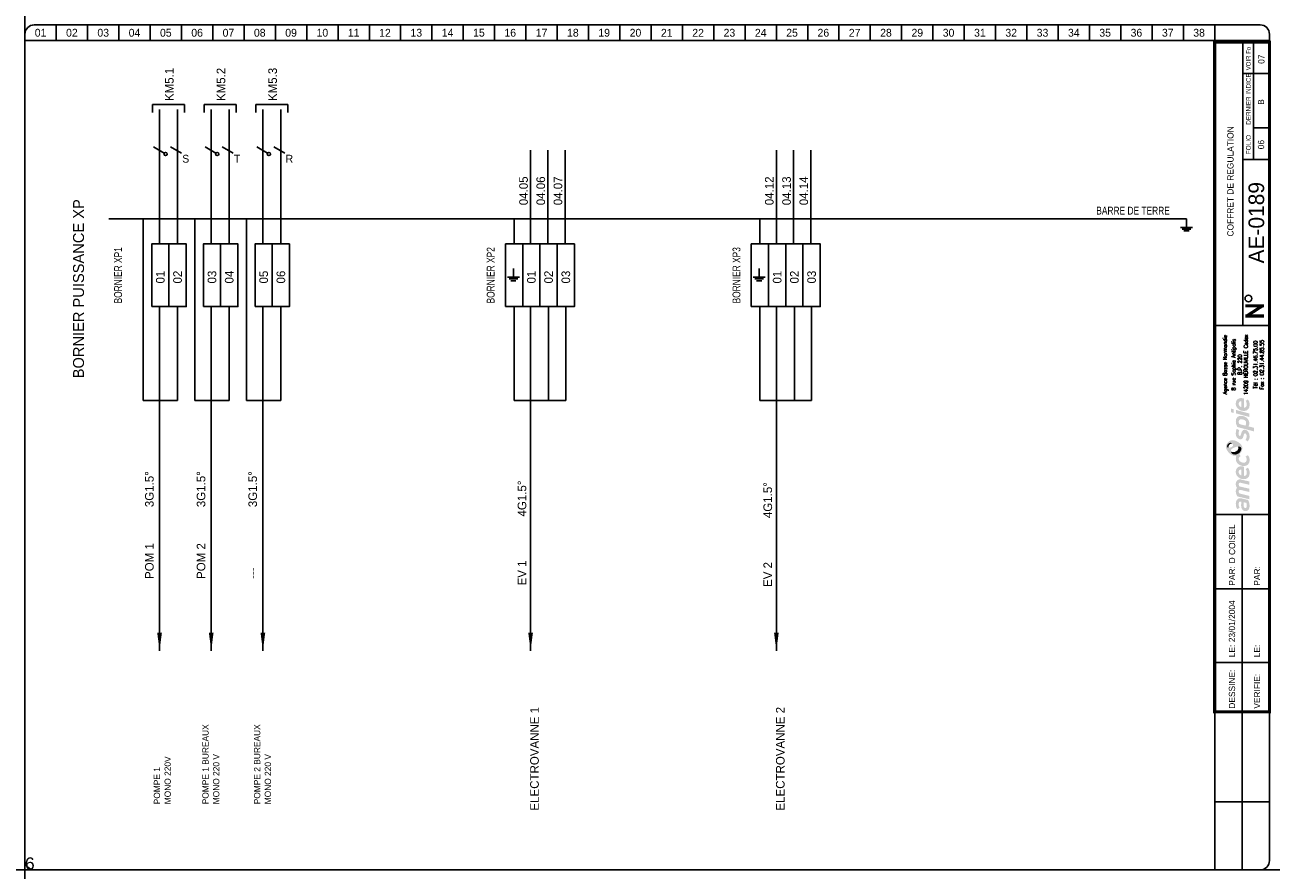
# Model space of a CAD drawing. Header units: millimetres. Extents: x 0 to 4898, y -400 to 270.
# Tile 8 of 11: x 3000 to 3398, y 0 to 270. Entities that reach past the tile are written whole.
import ezdxf
from ezdxf.enums import TextEntityAlignment as Align

# ---------------------------------------------------------------- set-up
doc = ezdxf.new("R2010")
doc.units = ezdxf.units.MM
doc.header["$LTSCALE"] = 25
doc.linetypes.add('CONTINU', pattern=[0])
doc.layers.get('0').update_dxf_attribs({"linetype": 'CONTINUOUS'})
doc.layers.get('Defpoints').update_dxf_attribs({"linetype": 'CONTINUOUS'})
for name, color, linetype in [('TEXTE', 92, 'CONTINU'), ('TRAIFIN', 1, 'CONTINU'), ('TRAIGROS', 40, 'CONTINU'), ('TRAIMOY', 150, 'CONTINU')]:
    doc.layers.add(name, color=color, linetype=linetype)
doc.styles.add('ROMANS8', font='ROMANS8.shx')
doc.styles.add('T1', font='arial.ttf')
doc.styles.add('TXT', font='txt', dxfattribs={"width": 0.8})

# ---------------------------------------------------------------- blocks, each defined once
blk = doc.blocks.new('FDP-DIV-CHU')
at = {"layer": 'TEXTE', "color": 7, "const_width": 1}
for points in [[(392.75, 180.25), (386.75, 180.25)], [(387.25, 177), (392.25, 180.25)], [(392.75, 177), (386.75, 177)]]:
    blk.add_lwpolyline(points, dxfattribs=at)
at = {"layer": 'TEXTE', "color": 7}
blk.add_circle((387.76, 182.59), 1.08, dxfattribs=at)
at = {"layer": 'TRAIFIN', "color": 7}
for p, q in [((7, 270), (7, 265)), ((17, 270), (17, 265)), ((27, 270), (27, 265)), ((37, 270), (37, 265)), ((47, 270), (47, 265)), ((57, 270), (57, 265)), ((67, 270), (67, 265)), ((77, 270), (77, 265)), ((87, 270), (87, 265)), ((97, 270), (97, 265)), ((107, 270), (107, 265)), ((117, 270), (117, 265)), ((127, 270), (127, 265)), ((137, 270), (137, 265)), ((147, 270), (147, 265)), ((157, 270), (157, 265)), ((167, 270), (167, 265)), ((177, 270), (177, 265)), ((187, 270), (187, 265)), ((197, 270), (197, 265)), ((207, 270), (207, 265)), ((217, 270), (217, 265)), ((227, 270), (227, 265)), ((237, 270), (237, 265)), ((247, 270), (247, 265)), ((257, 270), (257, 265)), ((267, 270), (267, 265)), ((277, 270), (277, 265)), ((287, 270), (287, 265)), ((297, 270), (297, 265)), ((307, 270), (307, 265)), ((317, 270), (317, 265)), ((327, 270), (327, 265)), ((337, 270), (337, 265)), ((347, 270), (347, 265)), ((357, 270), (357, 265)), ((367, 270), (367, 265)), ((377, 270), (377, 265)), ((389.41, 227.04), (389.41, 264.5)), ((389.41, 237.09), (393.96, 237.09))]:
    blk.add_line(p, q, dxfattribs=at)
at = {"layer": 'TRAIGROS', "color": 7}
for p, q in [((-3, 267), (-3, 265)), ((0, 270), (391.5, 270)), ((394.5, 267), (394.5, 265)), ((394.5, 265), (-3, 265)), ((394.5, 265), (-3, 265)), ((-3, 265), (-3, 3)), ((386, 174), (386, 264.5)), ((394.5, 3), (394.5, 265)), ((386, 254.5), (394, 254.5)), ((386, 227.01), (394, 227.01)), ((377, 174), (394.5, 174)), ((377, 113.52), (394.51, 113.52)), ((377, -0.03), (377, 50.52)), ((0, 0), (391.5, 0))]:
    blk.add_line(p, q, dxfattribs=at)
at = {"layer": 'TRAIGROS', "color": 7, "const_width": 1}
blk.add_lwpolyline([(377, 264.5), (377, 50.52), (394.5, 50.52), (394.5, 264.5), (377, 264.5)], dxfattribs=at)
at = {"layer": 'TRAIGROS', "color": 7}
for centre, start, end in [((0, 267), 90, 180), ((391.5, 267), 0, 90), ((0, 3), 180, 270), ((391.5, 3), 270, 0)]:
    blk.add_arc(centre, 3, start, end, dxfattribs=at)
at = {"layer": 'TRAIMOY', "color": 7}
for p, q in [((385.75, -0.01), (385.75, 113.52)), ((377, 89.82), (394.51, 89.82)), ((377, 66.27), (394.51, 66.27)), ((377, 21.75), (394.51, 21.75))]:
    blk.add_line(p, q, dxfattribs=at)
at = {"layer": 'TEXTE', "color": 7}
for s, p in [('01', (2, 267.5)), ('02', (12, 267.5)), ('03', (22, 267.5)), ('04', (32, 267.5)), ('05', (42, 267.5)), ('06', (52, 267.5)), ('07', (62, 267.5)), ('08', (72, 267.5)), ('09', (82, 267.5)), ('10', (92, 267.5)), ('11', (102, 267.5)), ('12', (112, 267.5)), ('13', (122, 267.5)), ('14', (132, 267.5)), ('15', (142, 267.5)), ('16', (152, 267.5)), ('17', (162, 267.5)), ('18', (172, 267.5)), ('19', (182, 267.5)), ('20', (192, 267.5)), ('21', (202, 267.5)), ('22', (212, 267.5)), ('23', (222, 267.5)), ('24', (232, 267.5)), ('25', (242, 267.5)), ('26', (252, 267.5)), ('27', (262, 267.5)), ('28', (272, 267.5)), ('29', (282, 267.5)), ('30', (292, 267.5)), ('31', (302, 267.5)), ('32', (312, 267.5)), ('33', (322, 267.5)), ('34', (332, 267.5)), ('35', (342, 267.5)), ('36', (352, 267.5)), ('37', (362, 267.5)), ('38', (372, 267.5))]:
    blk.add_text(s, height=2.5, dxfattribs=at).set_placement(p, align=Align.MIDDLE)
at = {"layer": 'TEXTE', "color": 7, "width": 0.75}
blk.add_text('VOIR Fo', height=1.5, rotation=90, dxfattribs=at).set_placement((388.5, 255.5), (388.5, 263), align=Align.FIT)
at = {"layer": 'TEXTE', "color": 7, "style": 'TXT', "width": 0.8}
blk.add_text('DERNIER INDICE', height=1.5, rotation=90, dxfattribs=at).set_placement((388.5, 238.12))
at = {"layer": 'TEXTE', "color": 7}
blk.add_text('FOLIO', height=1.5, rotation=90, dxfattribs=at).set_placement((388.5, 231.76), align=Align.CENTER)
for s, p in [('PAR:', (383.51, 90.82)), ('PAR:', (391.51, 90.82)), ('LE:', (383.51, 67.95)), ('LE:', (391.51, 67.95)), ('DESSINE:', (383.51, 51.52)), ('VERIFIE:', (391.51, 51.52))]:
    blk.add_text(s, height=2, rotation=90, dxfattribs=at).set_placement(p)
at = {"layer": 'TEXTE'}
for tag, p in [('FOLIO_SUIVANT', (392.9, 259.04)), ('INDICE', (392.79, 245.35)), ('FOLIO', (392.79, 231.76))]:
    blk.add_attdef(tag, text='', height=2, rotation=90, dxfattribs=at).set_placement(p, align=Align.CENTER)
blk.add_attdef('INTITULE_DU_PLAN', text='', height=2, rotation=90, dxfattribs=at).set_placement((382, 220), align=Align.MIDDLE)
at = {"layer": 'TEXTE', "color": 4}
blk.add_attdef('NUMERO', text='', height=5, rotation=90, dxfattribs=at).set_placement((392.79, 206.79), align=Align.CENTER)
at = {"layer": 'TEXTE'}
for tag, p in [('DESSINATEUR', (383.53, 97.95)), ('DATE', (383.51, 72.76))]:
    blk.add_attdef(tag, p, '', height=2, rotation=90, dxfattribs=at)
blk = doc.blocks.new('LOGO')
h = blk.add_hatch(color=187)
h.paths.add_polyline_path([(0.27, -25.15), (-0.26, -25.03), (-0.61, -25.01), (-0.96, -25.01), (-1.3, -25.15), (-1.56, -25.39), (-1.76, -25.66), (-1.92, -26.06), (-2.01, -26.61), (-2, -27.13), (-1.95, -27.54), (-1.82, -27.98), (-1.59, -28.49), (-0.78, -28.03), (-0.88, -27.84), (-0.99, -27.58), (-1.06, -27.27), (-1.09, -26.94), (-1.07, -26.65), (-1.03, -26.36), (-0.9, -26.15), (-0.74, -26.05), (-0.59, -26.04), (-0.23, -26.1), (-0.26, -26.47), (-0.29, -26.77), (-0.31, -27.1), (-0.31, -27.41), (-0.26, -27.77), (-0.19, -28.1), (-0.05, -28.44), (0.2, -28.78), (0.48, -28.98), (0.87, -29.11), (1.22, -29.1), (1.58, -29.04), (1.84, -28.87), (2.14, -28.53), (2.3, -28.16), (2.37, -27.71), (2.36, -27.1), (2.28, -26.51), (2.08, -25.89), (1.89, -25.54), (0.84, -25.3)])
h.paths.add_polyline_path([(0.54, -26.31), (1.32, -26.47), (1.41, -26.69), (1.48, -27.01), (1.49, -27.42), (1.48, -27.74), (1.4, -27.9), (1.29, -28.03), (1.14, -28.09), (0.96, -28.1), (0.81, -28.07), (0.69, -27.97), (0.6, -27.85), (0.54, -27.71), (0.5, -27.54), (0.49, -27.3), (0.49, -27.06), (0.5, -26.59)], flags=16)
h.paths.add_polyline_path([(-0.88, -23.47), (-0.97, -23.29), (-1.06, -23.08), (-1.08, -22.86), (-1.05, -22.63), (-0.97, -22.45), (-0.79, -22.36), (-0.5, -22.33), (2.29, -23.01), (2.29, -21.94), (-0.8, -21.24), (-0.96, -21.08), (-1.06, -20.77), (-1.1, -20.45), (-1, -20.2), (-0.87, -20.11), (-0.7, -20.03), (-0.48, -20.05), (2.29, -20.7), (2.29, -19.65), (-0.36, -19.01), (-0.65, -19), (-1.01, -19.01), (-1.3, -19.12), (-1.55, -19.28), (-1.77, -19.54), (-1.9, -19.8), (-1.98, -20), (-2.02, -20.38), (-2.01, -20.76), (-1.91, -21.13), (-1.79, -21.45), (-1.64, -21.71), (-1.75, -21.83), (-1.89, -22.08), (-1.98, -22.36), (-2.01, -22.66), (-2.01, -23), (-1.95, -23.36), (-1.85, -23.71), (-1.69, -24.08), (-1.5, -24.43), (2.29, -25.32), (2.29, -24.26)])
h.paths.add_polyline_path([(-0.19, -14.81), (-0.51, -14.81), (-0.91, -14.88), (-1.19, -15), (-1.42, -15.16), (-1.64, -15.38), (-1.83, -15.67), (-1.95, -15.97), (-2, -16.26), (-2.02, -16.52), (-2.01, -16.84), (-1.96, -17.15), (-1.84, -17.46), (-1.65, -17.81), (-1.41, -18.09), (-1.14, -18.33), (-0.89, -18.51), (-0.59, -18.68), (-0.17, -18.82), (0.24, -18.89), (0.59, -18.91), (0.98, -18.88), (1.37, -18.75), (1.77, -18.51), (2.17, -18.06), (2.33, -17.58), (2.38, -17.11), (2.38, -16.56), (2.33, -16.15), (2.2, -15.79), (2.03, -15.5), (1.82, -15.25), (1.14, -15.68), (1.3, -15.94), (1.42, -16.3), (1.49, -16.68), (1.49, -16.99), (1.43, -17.33), (1.23, -17.63), (0.99, -17.81), (0.79, -17.86), (0.6, -17.84), (0.6, -14.97), (0.23, -14.85)])
h.paths.add_polyline_path([(-0.26, -17.69), (-0.43, -17.64), (-0.58, -17.55), (-0.76, -17.39), (-0.9, -17.24), (-1.01, -17.02), (-1.06, -16.86), (-1.08, -16.63), (-1.06, -16.36), (-0.96, -16.16), (-0.83, -15.98), (-0.62, -15.87), (-0.44, -15.83), (-0.26, -15.83)], flags=16)
h.paths.add_polyline_path([(-0.09, -13.56), (-0.44, -13.4), (-0.74, -13.16), (-0.95, -12.9), (-1.04, -12.61), (-1.08, -12.36), (-1.02, -12.05), (-0.89, -11.83), (-0.73, -11.69), (-0.61, -11.61), (-0.5, -11.55), (-0.88, -10.89), (-1.08, -11.04), (-1.32, -11.18), (-1.51, -11.28), (-1.78, -11.38), (-1.87, -11.55), (-1.97, -11.89), (-2.01, -12.3), (-1.98, -12.76), (-1.82, -13.35), (-1.54, -13.76), (-1.25, -14.08), (-0.85, -14.34), (-0.48, -14.51), (-0.05, -14.65), (0.44, -14.71), (0.94, -14.69), (1.47, -14.5), (1.83, -14.25), (2.09, -13.94), (2.26, -13.6), (2.36, -13.21), (2.39, -12.82), (2.37, -12.43), (2.27, -11.98), (2.07, -11.58), (1.82, -11.23), (1.12, -11.67), (1.29, -11.95), (1.43, -12.27), (1.45, -12.61), (1.43, -12.96), (1.23, -13.36), (0.95, -13.57), (0.61, -13.63), (0.31, -13.63)])
h.paths.add_polyline_path([(1.25, -3.19), (0.94, -3.13), (0.59, -3.14), (0.32, -3.25), (0.1, -3.49), (-0.12, -3.81), (-0.25, -4.17), (-0.38, -4.62), (-0.46, -4.92), (-0.59, -5.03), (-0.74, -5.08), (-0.86, -5.03), (-0.96, -4.94), (-1.06, -4.74), (-1.12, -4.53), (-1.11, -4.23), (-1.07, -3.86), (-1.01, -3.51), (-0.93, -3.23), (-1.72, -2.85), (-1.84, -3.12), (-1.93, -3.4), (-1.97, -3.68), (-2, -3.98), (-2.02, -4.32), (-2, -4.65), (-1.94, -5.01), (-1.8, -5.31), (-1.64, -5.58), (-1.4, -5.84), (-1.11, -6.04), (-0.85, -6.17), (-0.56, -6.2), (-0.24, -6.15), (0.01, -5.99), (0.18, -5.81), (0.32, -5.51), (0.41, -5.18), (0.51, -4.86), (0.57, -4.63), (0.67, -4.45), (0.78, -4.33), (0.97, -4.29), (1.15, -4.35), (1.3, -4.55), (1.41, -4.85), (1.44, -5.24), (1.41, -5.62), (1.33, -5.91), (1.23, -6.15), (1.09, -6.39), (1.78, -6.81), (1.86, -6.74), (1.97, -6.61), (2.14, -6.32), (2.27, -6), (2.36, -5.62), (2.37, -5.24), (2.35, -4.86), (2.3, -4.52), (2.19, -4.21), (2.03, -3.92), (1.85, -3.65), (1.57, -3.35)])
h.paths.add_polyline_path([(1.14, 0.91), (0.82, 1.08), (0.5, 1.2), (0.1, 1.27), (-0.26, 1.3), (-0.73, 1.29), (-1.12, 1.19), (-1.38, 1.04), (-1.61, 0.8), (-1.77, 0.55), (-1.89, 0.33), (-1.98, 0.01), (-2.01, -0.32), (-1.99, -0.65), (-1.95, -1.02), (-1.88, -1.34), (-1.76, -1.63), (-1.63, -1.96), (-1.52, -2.24), (3.84, -3.66), (3.84, -2.51), (1.96, -2.01), (2.11, -1.85), (2.24, -1.56), (2.27, -1.32), (2.29, -1.04), (2.27, -0.75), (2.21, -0.44), (2.07, -0.1), (1.9, 0.2), (1.71, 0.44), (1.43, 0.71)])
h.paths.add_polyline_path([(0.98, -1.77), (-0.92, -1.28), (-0.98, -1.1), (-1.05, -0.84), (-1.07, -0.56), (-1.04, -0.29), (-0.94, -0.06), (-0.77, 0.11), (-0.53, 0.2), (-0.24, 0.22), (0.04, 0.2), (0.35, 0.13), (0.58, 0.05), (0.81, -0.07), (1.02, -0.24), (1.19, -0.46), (1.27, -0.68), (1.28, -0.93), (1.28, -1.16), (1.24, -1.43), (1.15, -1.61)], flags=16)
h.paths.add_polyline_path([(-1.97, 3.22), (-1.97, 2.11), (2.35, 0.95), (2.35, 2.06)])
h.paths.add_polyline_path([(-3.55, 3.65), (-3.55, 2.48), (-2.65, 2.25), (-2.65, 3.43)])
h.paths.add_polyline_path([(-0.19, 6.99), (-0.51, 6.99), (-0.91, 6.92), (-1.19, 6.81), (-1.42, 6.64), (-1.64, 6.43), (-1.83, 6.14), (-1.95, 5.83), (-2, 5.54), (-2.02, 5.28), (-2.01, 4.96), (-1.96, 4.66), (-1.84, 4.34), (-1.65, 4), (-1.41, 3.71), (-1.14, 3.48), (-0.89, 3.29), (-0.59, 3.12), (-0.17, 2.98), (0.24, 2.92), (0.59, 2.89), (0.98, 2.93), (1.37, 3.06), (1.77, 3.29), (2.17, 3.75), (2.33, 4.22), (2.38, 4.7), (2.38, 5.24), (2.33, 5.65), (2.2, 6.02), (2.03, 6.3), (1.82, 6.56), (1.14, 6.13), (1.3, 5.87), (1.42, 5.5), (1.49, 5.12), (1.49, 4.82), (1.43, 4.47), (1.23, 4.17), (0.99, 4), (0.79, 3.94), (0.6, 3.96), (0.6, 6.83), (0.23, 6.96)])
h.paths.add_polyline_path([(-0.26, 4.11), (-0.43, 4.16), (-0.58, 4.26), (-0.76, 4.42), (-0.9, 4.56), (-1.01, 4.78), (-1.06, 4.95), (-1.08, 5.17), (-1.06, 5.44), (-0.96, 5.64), (-0.83, 5.82), (-0.62, 5.93), (-0.44, 5.97), (-0.26, 5.97)], flags=16)
h = blk.add_hatch(color=135)
h.paths.add_polyline_path([(-2.62, -6.48), (-2.99, -6.44), (-3.33, -6.46), (-3.66, -6.54), (-3.9, -6.66), (-4.19, -6.88), (-4.48, -7.12), (-4.72, -7.4), (-4.9, -7.71), (-5.08, -8.08), (-5.15, -8.51), (-5.14, -8.84), (-5.03, -9.22), (-4.88, -9.56), (-4.68, -9.88), (-4.46, -10.22), (-4.19, -10.51), (-3.87, -10.81), (-3.57, -11.02), (-3.23, -11.21), (-2.91, -11.36), (-2.54, -11.44), (-2.16, -11.45), (-1.78, -11.38), (-1.51, -11.28), (-1.32, -11.18), (-1.08, -11.04), (-0.88, -10.89), (-0.73, -10.77), (-0.54, -10.54), (-0.29, -10.22), (-0.06, -9.77), (0.06, -9.2), (0.05, -8.64), (-0.11, -8.22), (-0.36, -7.85), (-0.69, -7.52), (-1.07, -7.21), (-1.43, -6.95), (-1.9, -6.73), (-2.27, -6.57)])
h.paths.add_polyline_path([(-2.94, -7.94), (-2.93, -8.06), (-2.93, -8.18), (-2.98, -8.34), (-3.08, -8.43), (-3.22, -8.54), (-3.43, -8.66), (-3.65, -8.75), (-3.89, -8.84), (-4.16, -8.87), (-4.34, -8.85), (-4.5, -8.82), (-4.67, -8.73), (-4.76, -8.58), (-4.8, -8.43), (-4.79, -8.24), (-4.75, -8.06), (-4.69, -7.92), (-4.59, -7.78), (-4.48, -7.64), (-4.34, -7.51), (-4.19, -7.41), (-4, -7.31), (-3.79, -7.28), (-3.58, -7.31), (-3.42, -7.38), (-3.25, -7.49), (-3.12, -7.62), (-3.02, -7.79)], flags=16)
h.paths.add_polyline_path([(-1.84, -8.57), (-1.32, -8.49), (-1.12, -8.49), (-0.87, -8.49), (-0.65, -8.57), (-0.45, -8.72), (-0.32, -8.9), (-0.26, -9.1), (-0.28, -9.35), (-0.35, -9.63), (-0.51, -9.97), (-0.73, -10.32), (-1.02, -10.58), (-1.39, -10.82), (-1.78, -10.98), (-2.23, -11.04), (-2.55, -11.01), (-2.82, -10.95), (-3.16, -10.77), (-3.4, -10.52), (-3.53, -10.28), (-3.6, -10.02), (-3.6, -9.73), (-3.5, -9.48), (-3.31, -9.23), (-3, -9.04), (-2.68, -8.88), (-2.26, -8.71)], flags=16)
h = blk.add_hatch(color=253)
h.paths.add_polyline_path([(-4, -7.31), (-4.19, -7.41), (-4.34, -7.51), (-4.48, -7.64), (-4.59, -7.78), (-4.69, -7.92), (-4.75, -8.06), (-4.79, -8.24), (-4.8, -8.43), (-4.76, -8.58), (-4.67, -8.73), (-4.5, -8.82), (-4.34, -8.85), (-4.36, -8.64), (-4.33, -8.43), (-4.27, -8.21), (-4.19, -8.05), (-4.09, -7.91), (-3.95, -7.79), (-3.82, -7.69), (-3.65, -7.62), (-3.47, -7.58), (-3.28, -7.58), (-3.12, -7.62), (-3.25, -7.49), (-3.42, -7.38), (-3.58, -7.31), (-3.79, -7.28)])
h.paths.add_polyline_path([(-0.87, -8.49), (-1.12, -8.49), (-1.32, -8.49), (-1.27, -8.65), (-1.22, -8.89), (-1.24, -9.17), (-1.31, -9.4), (-1.45, -9.63), (-1.67, -9.84), (-1.91, -10), (-2.2, -10.15), (-2.48, -10.22), (-2.71, -10.25), (-2.97, -10.24), (-3.22, -10.21), (-3.44, -10.12), (-3.6, -10.02), (-3.53, -10.28), (-3.4, -10.52), (-3.16, -10.77), (-2.82, -10.95), (-2.55, -11.01), (-2.23, -11.04), (-1.78, -10.98), (-1.39, -10.82), (-1.02, -10.58), (-0.73, -10.32), (-0.51, -9.97), (-0.35, -9.63), (-0.28, -9.35), (-0.26, -9.1), (-0.32, -8.9), (-0.45, -8.72), (-0.65, -8.57)])
at = {"color": 7, "style": 'ROMANS8', "width": 0.8}
for s, height, p in [('Agence Basse Normandie', 1.2384, (-4.85, 17.68)), ('8 rue Sophia Antipolis', 1.2384, (-2.12, 17.68)), ('14209 HEROUVILLE Cedex', 1.2384, (1.84, 17.68)), ('B.P. 220', 1.238, (-0.08, 17.68)), ('Tél : 02.31.46.75.00', 1.2384, (4.88, 17.68)), ('Fax : 02.31.44.85.55', 1.2384, (6.91, 17.68))]:
    blk.add_text(s, height=height, rotation=90, dxfattribs=at).set_placement(p, align=Align.CENTER)
blk = doc.blocks.new('X66')
at = {"linetype": 'Continuous'}
blk.add_lwpolyline([(-1.73, 2.5), (1.73, 0.5)], dxfattribs=at)
blk.add_circle((2.17, 0.25), 0.5, dxfattribs=at)
blk = doc.blocks.new('X59')
at = {"linetype": 'Continuous'}
blk.add_lwpolyline([(-1.73, 1), (1.73, -1)], dxfattribs=at)
blk = doc.blocks.new('U82')
at = {"layer": 'TRAIFIN'}
blk.add_line((0, -5), (0, 0), dxfattribs=at)
at = {"layer": 'TRAIMOY'}
for p, q in [((-3.5, -5), (3.5, -5)), ((-2.5, -6), (2.5, -6)), ((-1.5, -7), (1.5, -7))]:
    blk.add_line(p, q, dxfattribs=at)

msp = doc.modelspace()

# ---------------------------------------------------------------- linework, layer by layer
for p, q in [((3040.75, 244.58), (3051, 244.58)), ((3040.75, 242.04), (3040.75, 244.58)), ((3051, 244.58), (3051, 242.04)), ((3057.25, 244.58), (3067.5, 244.58)), ((3057.25, 242.04), (3057.25, 244.58)), ((3067.5, 244.58), (3067.5, 242.04)), ((3073.75, 244.58), (3084, 244.58)), ((3073.75, 242.04), (3073.75, 244.58)), ((3084, 244.58), (3084, 242.04))]:
    msp.add_line(p, q)
for points in [[(3043, 70, 0, 1.5, 0), (3043, 75.79, 1.5, 1.5, 0)], [(3059.5, 70, 0, 1.5, 0), (3059.5, 75.79, 1.5, 1.5, 0)], [(3076, 70, 0, 1.5, 0), (3076, 75.79, 1.5, 1.5, 0)], [(3161.5, 70, 0, 1.5, 0), (3161.5, 75.79, 1.5, 1.5, 0)], [(3240, 70, 0, 1.5, 0), (3240, 75.79, 1.5, 1.5, 0)]]:
    msp.add_lwpolyline(points, format="xyseb")
at = {"layer": 'Defpoints', "ltscale": 0.25}
for p, direction in [((3000, 0), (0, -1)), ((0, 0), (1, 0))]:
    msp.add_xline(p, direction, dxfattribs=at)
at = {"layer": 'TRAIFIN'}
for p, q in [((3043, 200), (3043, 243)), ((3048.75, 200), (3048.75, 243)), ((3059.5, 200), (3059.5, 243)), ((3065.25, 200), (3065.25, 243)), ((3076, 200), (3076, 243)), ((3081.75, 200), (3081.75, 243)), ((3161.5, 230), (3161.5, 200)), ((3167, 230), (3167, 200)), ((3172.5, 230), (3172.5, 200)), ((3240, 230), (3240, 200)), ((3245.5, 230), (3245.5, 200)), ((3251, 230), (3251, 200)), ((3037.75, 200), (3037.75, 150)), ((3054.25, 200), (3054.25, 150)), ((3070.75, 200), (3070.75, 150)), ((3043, 180), (3043, 150)), ((3048.75, 180), (3048.75, 150)), ((3059.5, 180), (3059.5, 150)), ((3065.25, 180), (3065.25, 150)), ((3076, 180), (3076, 150)), ((3081.75, 180), (3081.75, 150)), ((3156.25, 180), (3156.25, 150)), ((3161.5, 180), (3161.5, 150)), ((3167.25, 180), (3167.25, 150)), ((3172.75, 180), (3172.75, 150)), ((3234.75, 180), (3234.75, 150)), ((3240, 180), (3240, 150)), ((3245.75, 180), (3245.75, 150)), ((3251.25, 180), (3251.25, 150))]:
    msp.add_line(p, q, dxfattribs=at)
at = {"layer": 'TRAIMOY'}
for p, q in [((3026.83, 208), (3370.94, 208)), ((3037.75, 200), (3037.75, 208)), ((3054.25, 200), (3054.25, 208)), ((3070.75, 200), (3070.75, 208)), ((3156.25, 200), (3156.25, 208)), ((3234.75, 200), (3234.75, 208)), ((3037.75, 150), (3048.75, 150)), ((3043, 70), (3043, 150)), ((3054.25, 150), (3065.25, 150)), ((3059.5, 70), (3059.5, 150)), ((3070.75, 150), (3081.75, 150)), ((3076, 70), (3076, 150)), ((3156.25, 150), (3172.75, 150)), ((3161.5, 70), (3161.5, 150)), ((3234.75, 150), (3251.25, 150)), ((3240, 70), (3240, 150))]:
    msp.add_line(p, q, dxfattribs=at)
for points in [[(3040.5, 180), (3040.5, 200), (3046, 200), (3046, 180)], [(3046, 180), (3046, 200), (3051.5, 200), (3051.5, 180)], [(3057, 180), (3057, 200), (3062.5, 200), (3062.5, 180)], [(3062.5, 180), (3062.5, 200), (3068, 200), (3068, 180)], [(3073.5, 180), (3073.5, 200), (3079, 200), (3079, 180)], [(3079, 180), (3079, 200), (3084.5, 200), (3084.5, 180)], [(3153.5, 180), (3153.5, 200), (3159, 200), (3159, 180)], [(3159, 180), (3159, 200), (3164.5, 200), (3164.5, 180)], [(3164.5, 180), (3164.5, 200), (3170, 200), (3170, 180)], [(3170, 180), (3170, 200), (3175.5, 200), (3175.5, 180)], [(3232, 180), (3232, 200), (3237.5, 200), (3237.5, 180)], [(3237.5, 180), (3237.5, 200), (3243, 200), (3243, 180)], [(3243, 180), (3243, 200), (3248.5, 200), (3248.5, 180)], [(3248.5, 180), (3248.5, 200), (3254, 200), (3254, 180)]]:
    msp.add_lwpolyline(points, close=True, dxfattribs=at)

# ---------------------------------------------------------------- block references
msp.add_blockref('LOGO', (3388.75, 143.76))
at = {"layer": 'TEXTE'}
msp.add_blockref('FDP-DIV-CHU', (3003, 0), dxfattribs=at).add_auto_attribs({'DATE': '23/01/2004', 'DESSINATEUR': 'D COISEL', 'NUMERO': 'AE-0189', 'INTITULE_DU_PLAN': 'COFFRET DE REGULATION', 'FOLIO': '06', 'FOLIO_SUIVANT': '07', 'INDICE': 'B'})
at = {"layer": 'TEXTE', "xscale": 0.549999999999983, "yscale": 0.549999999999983, "zscale": 0.549999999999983}
for p in [(3371, 208), (3156, 192.13), (3234.5, 192.13)]:
    msp.add_blockref('U82', p, dxfattribs=at)
at = {"layer": 'TRAIFIN'}
for name, p in [('X66', (3042.75, 228.5)), ('X59', (3048.25, 230)), ('X66', (3059.25, 228.5)), ('X59', (3064.75, 230)), ('X59', (3064.75, 230)), ('X66', (3075.75, 228.5)), ('X59', (3081.25, 230)), ('X59', (3081.25, 230))]:
    msp.add_blockref(name, p, dxfattribs=at)

# ---------------------------------------------------------------- texts
at = {"layer": 'Defpoints', "ltscale": 0.25, "insert": (3000, 4.02), "char_height": 4, "attachment_point": 1, "style": 'T1'}
msp.add_mtext_dynamic_manual_height_columns('6', width=90.3923, gutter_width=20, heights=[0], dxfattribs=at)
at = {"layer": 'TEXTE'}
for s, height, p in [('KM5.1', 2.75, (3047.49, 245.67)), ('KM5.2', 2.75, (3063.99, 245.67)), ('KM5.3', 2.75, (3080.49, 245.67)), ('04.05', 2.75, (3160.62, 212.38)), ('04.06', 2.75, (3166.12, 212.38)), ('04.07', 2.75, (3171.62, 212.38)), ('04.12', 2.75, (3239.12, 212.38)), ('04.13', 2.75, (3244.62, 212.38)), ('04.14', 2.75, (3250.12, 212.38)), ('BORNIER PUISSANCE XP', 3.5, (3018.87, 157.09)), ('01', 2.75, (3044.62, 187.38)), ('02', 2.75, (3050.12, 187.38)), ('03', 2.75, (3061.12, 187.38)), ('04', 2.75, (3066.62, 187.38)), ('05', 2.75, (3077.62, 187.38)), ('06', 2.75, (3083.12, 187.38)), ('01', 2.75, (3163.12, 187.38)), ('02', 2.75, (3168.62, 187.38)), ('03', 2.75, (3174.12, 187.38)), ('01', 2.75, (3241.62, 187.38)), ('02', 2.75, (3247.12, 187.38)), ('03', 2.75, (3252.62, 187.38)), ('3G1.5°', 2.75, (3041.12, 115.91)), ('3G1.5°', 2.75, (3057.62, 115.91)), ('3G1.5°', 2.75, (3074.12, 115.91)), ('4G1.5°', 2.75, (3160.12, 112.91)), ('4G1.5°', 2.75, (3238.62, 112.41)), ('POM 1', 2.75, (3041.12, 92.97)), ('POM 2', 2.75, (3057.62, 92.97)), ('---', 2.75, (3074.12, 92.97)), ('EV 1', 2.75, (3160.12, 90.91)), ('EV 2', 2.75, (3238.62, 90.41)), ('ELECTROVANNE 1', 2.75, (3164.12, 18.97)), ('ELECTROVANNE 2', 2.75, (3242.62, 18.97))]:
    msp.add_text(s, height=height, rotation=90, dxfattribs=at).set_placement(p)
for s, p in [('S', (3050.25, 226)), ('T', (3066.75, 226)), ('R', (3083.25, 226))]:
    msp.add_text(s, height=2.5, dxfattribs=at).set_placement(p)
at = {"layer": 'TEXTE', "width": 0.8}
msp.add_text('BARRE DE TERRE', height=2.5, dxfattribs=at).set_placement((3342.18, 209.41))
for s, p in [('BORNIER XP1', (3031, 181)), ('BORNIER XP2', (3150, 181)), ('BORNIER XP3', (3228.5, 181))]:
    msp.add_text(s, height=2.5, rotation=90, dxfattribs=at).set_placement(p)
at = {"layer": 'TEXTE', "ltscale": 0.9}
for s, p in [('POMPE 1 BUREAUX', (3058.66, 20.97)), ('POMPE 2 BUREAUX', (3075.16, 20.97)), ('MONO 220V', (3046.59, 20.97)), ('MONO 220 V', (3062.09, 20.97)), ('MONO 220 V', (3078.59, 20.97)), ('POMPE 1', (3043.16, 20.97))]:
    msp.add_text(s, height=2, rotation=90, dxfattribs=at).set_placement(p)

doc.saveas('drawing.dxf')
